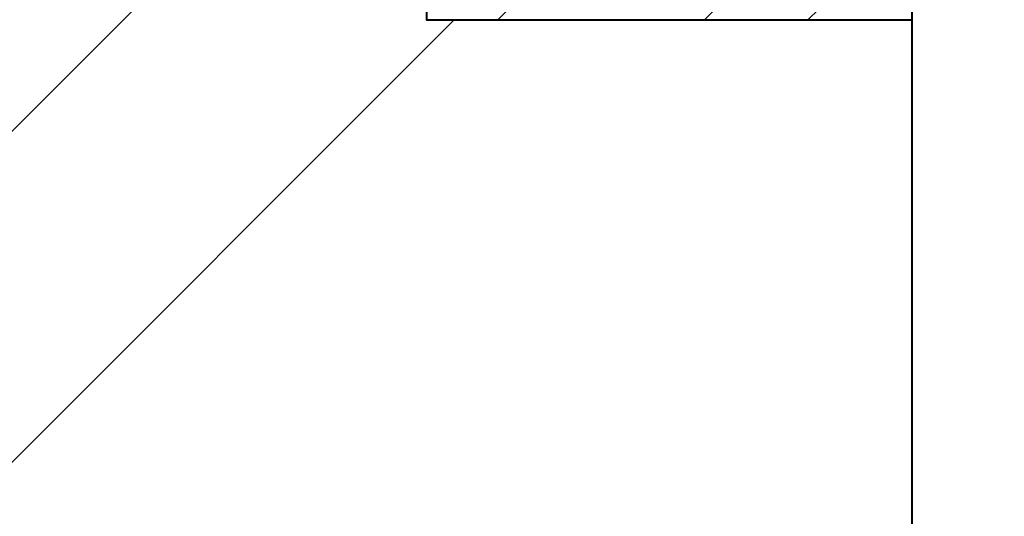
# Model space of a CAD drawing. Header units: metres. Extents: x -138 to 797, y -50 to 519.
# Tile 212 of 256: x 70.59 to 78.32, y 363.6 to 367.5. Entities that reach past the tile are written whole.
import ezdxf
from ezdxf.enums import TextEntityAlignment as Align

# ---------------------------------------------------------------- set-up
doc = ezdxf.new("R2010")
doc.units = ezdxf.units.M
doc.header["$MEASUREMENT"] = 0
for name, color, linetype, lineweight in [('B_ANNO_TEXT', 7, 'Continuous', 18), ('B_DETAIL', 7, 'Continuous', 18), ('B_DETAIL_OBJ', 7, 'Continuous', 40)]:
    doc.layers.add(name, color=color, linetype=linetype, lineweight=lineweight)
doc.styles.add('Annotative', font='calibri.ttf', dxfattribs={"height": 0.0625})

# ---------------------------------------------------------------- blocks, each defined once
blk = doc.blocks.new('*U2946')
at = {"layer": 'B_DETAIL'}
h = blk.add_hatch(dxfattribs=at)
h.set_pattern_fill('ANSI32', color=256, scale=4.592338)
h.set_pattern_definition([(45, (238.645, 47.9562), (-1.217727, 1.217727), []), (45, (239.4569, 47.9562), (-1.217727, 1.217727), [])])
h.paths.add_polyline_path([(190.4285, 106.5058), (186.6168, 106.5058), (186.6168, 100.6626), (190.4285, 100.6626), (190.4278, 102.1262, 0.713325), (189.3095, 102.51), (189.1773, 102.1256, -1), (187.9685, 102.5411), (188.7402, 104.786, -0.901732), (189.9788, 104.4988), (190.9747, 104.4988), (191.1525, 104.683), (191.1525, 105.7754)])
blk.add_line((181.2285, 97.6549), (186.6168, 103.0432), dxfattribs=at)
at = {"layer": 'B_DETAIL', "flags": 128}
blk.add_lwpolyline([(183.1113, 96.9415), (186.8324, 100.6626)], dxfattribs=at)
at = {"layer": 'B_DETAIL_OBJ'}
blk.add_line((190.4285, 88.8682), (190.4285, 100.6626), dxfattribs=at)
at = {"layer": 'B_DETAIL_OBJ', "flags": 128}
blk.add_lwpolyline([(186.6168, 106.5058), (186.6168, 100.6626), (190.4285, 100.6626), (190.4278, 102.1256, 0.713683), (189.3095, 102.51)], format="xyb", dxfattribs=at)
at = {"layer": 'B_ANNO_TEXT', "style": 'Annotative'}
blk.add_attdef('DIM4', text='', height=1.5, dxfattribs=at).set_placement((77.0824, 152.5336), align=Align.MIDDLE_CENTER)

msp = doc.modelspace()

# ---------------------------------------------------------------- block references
msp.add_blockref('*U2946', (-112.8286, 266.8387))

doc.saveas('drawing.dxf')
